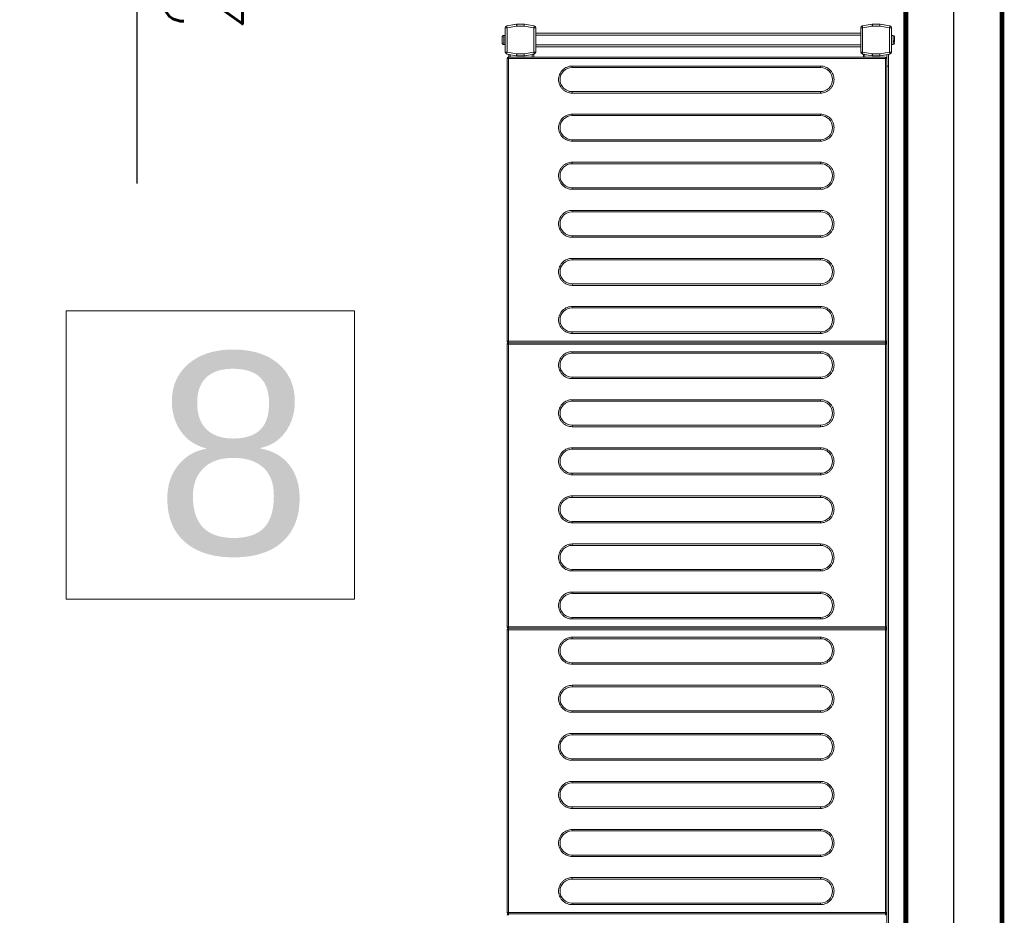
# Model space of a CAD drawing. Header units: centimetres. Extents: x 4120 to 19220, y -7417 to 180.
# Tile 101 of 223: x 11666 to 11769, y -4572 to -4479. Entities that reach past the tile are written whole.
import ezdxf

# ---------------------------------------------------------------- set-up
doc = ezdxf.new("R2010")
doc.units = ezdxf.units.CM
doc.layers.add('A_opisy', color=7, linetype='Continuous')
doc.layers.add('A_Wyposażenie', color=8, linetype='Continuous')
doc.styles.add('Arial', font='arial.ttf', dxfattribs={"height": 25})
doc.styles.add('Incold_std', font='romans.shx', dxfattribs={"width": 0.8})
doc.linetypes.add('BATTING', pattern='A,0.0001,-0.1,[134,ltypeshp.shx,S=0.1,R=0,X=-0.1,Y=0],-0.2,[134,ltypeshp.shx,S=0.1,R=180,X=0.1,Y=0],-0.1', length=0.4001)

# ---------------------------------------------------------------- blocks, each defined once
blk = doc.blocks.new('wyposażenie blok')
at = {"layer": 'A_Wyposażenie', "color": 8}
blk.add_line((360.7, -497.58), (360.7, -545.58), dxfattribs=at)
at = {"layer": 'A_Wyposażenie', "color": 8, "lineweight": 15}
for p, q in [((399.02, -529.39), (399.02, -531.91)), ((399.22, -529.39), (399.02, -529.39)), ((399.18, -529.19), (400.22, -529.01)), ((400.2, -529.01), (399.18, -529.19)), ((400.23, -529.21), (399.22, -529.39)), ((399.22, -529.39), (399.22, -531.91)), ((400.22, -529.01), (401.02, -529.01)), ((401.02, -529.01), (400.23, -529.01)), ((400.23, -529.01), (400.23, -529.21)), ((401, -529.21), (400.23, -529.21)), ((402.02, -529.39), (401, -529.21)), ((401.02, -529.01), (402.05, -529.19)), ((402.05, -529.19), (401.02, -529.01)), ((402.22, -529.39), (402.02, -529.39)), ((402.02, -531.91), (402.02, -529.39)), ((402.22, -531.91), (402.22, -529.39)), ((436.21, -529.39), (436.01, -529.39)), ((436.01, -529.39), (436.01, -531.91)), ((437.19, -529.01), (436.17, -529.19)), ((437.22, -529.21), (436.21, -529.39)), ((436.21, -529.39), (436.21, -531.91)), ((437.22, -529.01), (437.21, -529.01)), ((438.02, -529.01), (437.22, -529.01)), ((437.22, -529.01), (437.22, -529.21)), ((438.01, -529.01), (437.22, -529.01)), ((437.99, -529.21), (437.22, -529.21)), ((439.01, -529.39), (437.99, -529.21)), ((439.04, -529.19), (438.01, -529.01)), ((439.05, -529.19), (438.02, -529.01)), ((439.21, -529.39), (439.01, -529.39)), ((439.01, -531.91), (439.01, -529.39)), ((439.21, -531.91), (439.21, -529.39)), ((439.22, -531.91), (439.22, -529.39)), ((398.84, -530.18), (398.84, -530.18)), ((398.87, -530.17), (398.87, -531.12)), ((399.02, -530.17), (398.87, -530.17)), ((436.01, -529.95), (402.22, -529.95)), ((436.01, -530.15), (402.22, -530.15)), ((439.37, -530.17), (439.22, -530.17)), ((439.37, -531.12), (439.37, -530.17)), ((398.84, -531.12), (398.84, -531.12)), ((398.87, -531.12), (399.02, -531.12)), ((436.01, -531.15), (402.22, -531.15)), ((436.01, -531.35), (402.22, -531.35)), ((439.22, -531.12), (439.37, -531.12)), ((439.4, -530.88), (439.4, -530.77)), ((439.52, -530.73), (439.52, -530.83)), ((399.02, -531.91), (399.22, -531.91)), ((399.18, -532.11), (400.2, -532.29)), ((399.22, -531.91), (400.23, -532.09)), ((399.38, -532.59), (399.23, -532.59)), ((399.23, -532.59), (399.23, -561.99)), ((399.23, -532.59), (399.23, -532.59)), ((438.58, -532.44), (399.38, -532.44)), ((399.38, -532.44), (399.38, -532.59)), ((438.58, -532.59), (399.38, -532.59)), ((399.38, -532.59), (399.38, -561.99)), ((399.39, -532.44), (399.39, -532.14)), ((399.54, -532.44), (399.54, -532.17)), ((400.22, -532.29), (400.2, -532.29)), ((400.23, -532.29), (400.22, -532.29)), ((400.23, -532.09), (400.23, -532.29)), ((400.23, -532.09), (401, -532.09)), ((400.23, -532.29), (401.02, -532.29)), ((401, -532.09), (402.02, -531.91)), ((401.02, -532.29), (402.05, -532.11)), ((401.09, -532.29), (401.02, -532.29)), ((401.84, -532.16), (401.09, -532.29)), ((401.84, -532.44), (401.84, -532.16)), ((401.99, -532.44), (401.99, -532.13)), ((402.02, -531.91), (402.22, -531.91)), ((436.01, -531.91), (436.21, -531.91)), ((436.17, -532.11), (437.19, -532.29)), ((436.21, -531.91), (437.22, -532.09)), ((436.29, -532.44), (436.29, -532.13)), ((436.44, -532.44), (436.44, -532.16)), ((437.19, -532.29), (436.44, -532.16)), ((437.22, -532.29), (437.19, -532.29)), ((437.21, -532.29), (437.22, -532.29)), ((437.22, -532.09), (437.22, -532.29)), ((437.22, -532.09), (437.99, -532.09)), ((437.22, -532.29), (437.22, -532.29)), ((437.22, -532.29), (438.01, -532.29)), ((437.99, -532.09), (439.01, -531.91)), ((438.01, -532.29), (439.04, -532.11)), ((438.01, -532.29), (438.02, -532.29)), ((438.02, -532.29), (439.05, -532.11)), ((438.58, -532.59), (438.58, -532.44)), ((438.58, -532.59), (438.69, -532.59)), ((438.58, -561.99), (438.58, -532.59)), ((438.69, -532.59), (438.73, -532.59)), ((438.73, -561.99), (438.73, -532.59)), ((438.74, -533.39), (438.74, -532.16)), ((438.89, -533.39), (438.89, -532.14)), ((439.01, -531.91), (439.21, -531.91)), ((405.98, -533.52), (405.98, -533.37)), ((405.98, -533.37), (431.83, -533.37)), ((405.98, -533.52), (431.83, -533.52)), ((431.83, -533.37), (431.83, -533.52)), ((438.73, -533.39), (438.74, -533.39)), ((438.74, -533.39), (438.89, -533.39)), ((438.74, -533.39), (438.74, -660.29)), ((438.89, -533.39), (438.89, -660.29)), ((431.83, -536.02), (405.98, -536.02)), ((405.98, -536.17), (405.98, -536.02)), ((431.83, -536.17), (405.98, -536.17)), ((431.83, -536.17), (431.83, -536.02)), ((405.98, -538.52), (405.98, -538.37)), ((405.98, -538.37), (431.83, -538.37)), ((405.98, -538.52), (431.83, -538.52)), ((431.83, -538.37), (431.83, -538.52)), ((431.83, -541.02), (405.98, -541.02)), ((405.98, -541.17), (405.98, -541.02)), ((431.83, -541.17), (405.98, -541.17)), ((431.83, -541.17), (431.83, -541.02)), ((405.98, -543.52), (405.98, -543.37)), ((405.98, -543.37), (431.83, -543.37)), ((405.98, -543.52), (431.83, -543.52)), ((431.83, -543.37), (431.83, -543.52)), ((431.83, -546.02), (405.98, -546.02)), ((405.98, -546.17), (405.98, -546.02)), ((431.83, -546.17), (405.98, -546.17)), ((431.83, -546.17), (431.83, -546.02)), ((405.98, -548.52), (405.98, -548.37)), ((405.98, -548.37), (431.83, -548.37)), ((405.98, -548.52), (431.83, -548.52)), ((431.83, -548.37), (431.83, -548.52)), ((431.83, -551.02), (405.98, -551.02)), ((405.98, -551.17), (405.98, -551.02)), ((431.83, -551.17), (431.83, -551.02)), ((431.83, -551.17), (405.98, -551.17)), ((405.98, -553.52), (405.98, -553.37)), ((405.98, -553.37), (431.83, -553.37)), ((405.98, -553.52), (431.83, -553.52)), ((431.83, -553.37), (431.83, -553.52)), ((431.83, -556.02), (405.98, -556.02)), ((405.98, -556.17), (405.98, -556.02)), ((431.83, -556.17), (431.83, -556.02)), ((431.83, -556.17), (405.98, -556.17)), ((405.98, -558.52), (405.98, -558.37)), ((405.98, -558.37), (431.83, -558.37)), ((405.98, -558.52), (431.83, -558.52)), ((431.83, -558.37), (431.83, -558.52)), ((431.83, -561.02), (405.98, -561.02)), ((405.98, -561.17), (405.98, -561.02)), ((431.83, -561.17), (405.98, -561.17)), ((431.83, -561.17), (431.83, -561.02)), ((399.23, -561.99), (399.38, -561.99)), ((399.23, -561.99), (399.23, -561.99)), ((399.38, -562.29), (399.23, -562.29)), ((399.23, -562.29), (399.23, -591.69)), ((399.23, -562.29), (399.23, -562.29)), ((399.38, -561.99), (399.38, -562.14)), ((399.38, -561.99), (438.58, -561.99)), ((438.58, -562.14), (399.38, -562.14)), ((399.38, -562.14), (399.38, -562.29)), ((438.58, -562.29), (399.38, -562.29)), ((399.38, -562.29), (399.38, -591.69)), ((438.58, -562.14), (438.58, -561.99)), ((438.69, -561.99), (438.58, -561.99)), ((438.58, -562.29), (438.58, -562.14)), ((438.58, -562.29), (438.69, -562.29)), ((438.58, -591.69), (438.58, -562.29)), ((438.73, -561.99), (438.69, -561.99)), ((438.69, -562.29), (438.73, -562.29)), ((438.73, -591.69), (438.73, -562.29)), ((405.98, -563.22), (405.98, -563.07)), ((405.98, -563.07), (431.83, -563.07)), ((405.98, -563.22), (431.83, -563.22)), ((431.83, -563.07), (431.83, -563.22)), ((431.83, -565.72), (405.98, -565.72)), ((405.98, -565.87), (405.98, -565.72)), ((431.83, -565.87), (405.98, -565.87)), ((431.83, -565.87), (431.83, -565.72)), ((405.98, -568.07), (431.83, -568.07)), ((405.98, -568.22), (405.98, -568.07)), ((405.98, -568.22), (431.83, -568.22)), ((431.83, -568.07), (431.83, -568.22)), ((431.83, -570.72), (405.98, -570.72)), ((405.98, -570.87), (405.98, -570.72)), ((431.83, -570.87), (405.98, -570.87)), ((431.83, -570.87), (431.83, -570.72)), ((405.98, -573.07), (431.83, -573.07)), ((405.98, -573.22), (405.98, -573.07)), ((405.98, -573.22), (431.83, -573.22)), ((431.83, -573.07), (431.83, -573.22)), ((431.83, -575.72), (405.98, -575.72)), ((405.98, -575.87), (405.98, -575.72)), ((431.83, -575.87), (405.98, -575.87)), ((431.83, -575.87), (431.83, -575.72)), ((405.98, -578.07), (431.83, -578.07)), ((405.98, -578.22), (405.98, -578.07)), ((405.98, -578.22), (431.83, -578.22)), ((431.83, -578.07), (431.83, -578.22)), ((431.83, -580.72), (405.98, -580.72)), ((405.98, -580.87), (405.98, -580.72)), ((431.83, -580.87), (431.83, -580.72)), ((431.83, -580.87), (405.98, -580.87)), ((405.98, -583.22), (405.98, -583.07)), ((405.98, -583.07), (431.83, -583.07)), ((405.98, -583.22), (431.83, -583.22)), ((431.83, -583.07), (431.83, -583.22)), ((431.83, -585.72), (405.98, -585.72)), ((405.98, -585.87), (405.98, -585.72)), ((431.83, -585.87), (405.98, -585.87)), ((431.83, -585.87), (431.83, -585.72)), ((405.98, -588.22), (405.98, -588.07)), ((405.98, -588.07), (431.83, -588.07)), ((405.98, -588.22), (431.83, -588.22)), ((431.83, -588.07), (431.83, -588.22)), ((431.83, -590.72), (405.98, -590.72)), ((405.98, -590.87), (405.98, -590.72)), ((431.83, -590.87), (405.98, -590.87)), ((431.83, -590.87), (431.83, -590.72)), ((399.23, -591.69), (399.38, -591.69)), ((399.23, -591.69), (399.23, -591.69)), ((399.38, -591.99), (399.23, -591.99)), ((399.23, -591.99), (399.23, -621.39)), ((399.23, -591.99), (399.23, -591.99)), ((399.38, -591.69), (399.38, -591.84)), ((399.38, -591.69), (438.58, -591.69)), ((399.38, -591.84), (399.38, -591.99)), ((399.38, -591.84), (438.58, -591.84)), ((438.58, -591.99), (399.38, -591.99)), ((399.38, -591.99), (399.38, -621.39)), ((438.69, -591.69), (438.58, -591.69)), ((438.58, -591.84), (438.58, -591.69)), ((438.58, -591.99), (438.58, -591.84)), ((438.58, -591.99), (438.69, -591.99)), ((438.58, -621.39), (438.58, -591.99)), ((438.73, -591.69), (438.69, -591.69)), ((438.69, -591.99), (438.73, -591.99)), ((438.73, -621.39), (438.73, -591.99)), ((405.98, -592.92), (405.98, -592.77)), ((405.98, -592.77), (431.83, -592.77)), ((405.98, -592.92), (431.83, -592.92)), ((431.83, -592.77), (431.83, -592.92)), ((431.83, -595.42), (405.98, -595.42)), ((405.98, -595.57), (405.98, -595.42)), ((431.83, -595.57), (405.98, -595.57)), ((431.83, -595.57), (431.83, -595.42)), ((405.98, -597.77), (431.83, -597.77)), ((405.98, -597.92), (405.98, -597.77)), ((405.98, -597.92), (431.83, -597.92)), ((431.83, -597.77), (431.83, -597.92)), ((431.83, -600.42), (405.98, -600.42)), ((405.98, -600.57), (405.98, -600.42)), ((431.83, -600.57), (405.98, -600.57)), ((431.83, -600.57), (431.83, -600.42)), ((405.98, -602.92), (405.98, -602.77)), ((405.98, -602.77), (431.83, -602.77)), ((405.98, -602.92), (431.83, -602.92)), ((431.83, -602.77), (431.83, -602.92)), ((431.83, -605.42), (405.98, -605.42)), ((405.98, -605.57), (405.98, -605.42)), ((431.83, -605.57), (405.98, -605.57)), ((431.83, -605.57), (431.83, -605.42)), ((405.98, -607.92), (405.98, -607.77)), ((405.98, -607.77), (431.83, -607.77)), ((405.98, -607.92), (431.83, -607.92)), ((431.83, -607.77), (431.83, -607.92)), ((431.83, -610.42), (405.98, -610.42)), ((405.98, -610.57), (405.98, -610.42)), ((431.83, -610.57), (431.83, -610.42)), ((431.83, -610.57), (405.98, -610.57)), ((405.98, -612.92), (405.98, -612.77)), ((405.98, -612.77), (431.83, -612.77)), ((405.98, -612.92), (431.83, -612.92)), ((431.83, -612.77), (431.83, -612.92)), ((431.83, -615.42), (405.98, -615.42)), ((405.98, -615.57), (405.98, -615.42)), ((431.83, -615.57), (405.98, -615.57)), ((431.83, -615.57), (431.83, -615.42)), ((405.98, -617.92), (405.98, -617.77)), ((405.98, -617.77), (431.83, -617.77)), ((405.98, -617.92), (431.83, -617.92)), ((431.83, -617.77), (431.83, -617.92)), ((431.83, -620.42), (405.98, -620.42)), ((405.98, -620.57), (405.98, -620.42)), ((431.83, -620.57), (405.98, -620.57)), ((431.83, -620.57), (431.83, -620.42)), ((399.23, -621.39), (399.38, -621.39)), ((399.23, -621.39), (399.23, -621.39)), ((399.38, -621.39), (399.38, -621.54)), ((399.38, -621.39), (438.58, -621.39)), ((438.58, -621.54), (399.38, -621.54)), ((399.38, -621.54), (399.38, -621.69)), ((438.69, -621.39), (438.58, -621.39)), ((438.58, -621.54), (438.58, -621.39)), ((438.58, -621.69), (438.58, -621.54)), ((438.73, -621.39), (438.69, -621.39))]:
    blk.add_line(p, q, dxfattribs=at)
at = {"layer": 'A_Wyposażenie', "color": 8, "const_width": 0.5}
blk.add_lwpolyline([(395.7, -526.58), (395.7, -516.58), (450.7, -516.58), (450.7, -716.58), (270.7, -716.58), (270.7, -516.58), (325.7, -516.58), (325.7, -526.58), (280.7, -526.58), (280.7, -706.58), (440.7, -706.58), (440.7, -526.58)], close=True, dxfattribs=at)
at = {"layer": 'A_Wyposażenie', "color": 8, "linetype": 'BATTING', "ltscale": 12}
blk.add_lwpolyline([(325.7, -521.58), (275.7, -521.58), (275.7, -711.58), (445.7, -711.58), (445.7, -521.58), (395.7, -521.58)], dxfattribs=at)
at = {"layer": 'A_Wyposażenie', "color": 8, "lineweight": 15, "flags": 128}
for points in [[(399.18, -529.19), (399.18, -529.19), (399.18, -529.2), (399.19, -529.22), (399.19, -529.25), (399.2, -529.28), (399.2, -529.31), (399.21, -529.35), (399.22, -529.39)], [(400.23, -529.21), (400.23, -529.17), (400.22, -529.13), (400.21, -529.1), (400.21, -529.07), (400.2, -529.04), (400.2, -529.03), (400.2, -529.01), (400.2, -529.01)], [(401.02, -529.01), (401.02, -529.01), (401.02, -529.02), (401.01, -529.03), (401.01, -529.05), (401.01, -529.08), (401.01, -529.11), (401, -529.14), (401, -529.17), (401, -529.21)], [(402.02, -529.39), (402.02, -529.35), (402.03, -529.31), (402.04, -529.28), (402.04, -529.25), (402.04, -529.22), (402.05, -529.2), (402.05, -529.19), (402.05, -529.19)], [(436.17, -529.19), (436.17, -529.19), (436.18, -529.2), (436.18, -529.22), (436.18, -529.25), (436.19, -529.28), (436.19, -529.31), (436.2, -529.35), (436.21, -529.39)], [(437.22, -529.21), (437.22, -529.17), (437.21, -529.13), (437.21, -529.1), (437.2, -529.07), (437.2, -529.04), (437.19, -529.03), (437.19, -529.01), (437.19, -529.01)], [(438.01, -529.01), (438.01, -529.01), (438.01, -529.02), (438, -529.03), (438, -529.05), (438, -529.08), (438, -529.11), (438, -529.14), (437.99, -529.17), (437.99, -529.21)], [(439.01, -529.39), (439.01, -529.35), (439.02, -529.31), (439.03, -529.28), (439.03, -529.25), (439.04, -529.22), (439.04, -529.2), (439.04, -529.19), (439.04, -529.19)], [(399.22, -531.91), (399.21, -531.95), (399.2, -531.99), (399.2, -532.02), (399.19, -532.05), (399.19, -532.07), (399.18, -532.09), (399.18, -532.1), (399.18, -532.11)], [(400.2, -532.29), (400.2, -532.28), (400.2, -532.27), (400.2, -532.25), (400.21, -532.23), (400.21, -532.2), (400.22, -532.17), (400.23, -532.13), (400.23, -532.09)], [(401, -532.09), (401, -532.13), (401.01, -532.17), (401.01, -532.2), (401.01, -532.23), (401.01, -532.26), (401.01, -532.28), (401.02, -532.29), (401.02, -532.29)], [(401.99, -532.13), (401.99, -532.13), (401.98, -532.13), (401.97, -532.14), (401.95, -532.14), (401.92, -532.14), (401.9, -532.15), (401.87, -532.15), (401.84, -532.16)], [(402.05, -532.11), (402.05, -532.1), (402.05, -532.09), (402.04, -532.07), (402.04, -532.05), (402.04, -532.02), (402.03, -531.99), (402.02, -531.95), (402.02, -531.91)], [(436.21, -531.91), (436.2, -531.95), (436.19, -531.99), (436.19, -532.02), (436.18, -532.05), (436.18, -532.07), (436.18, -532.09), (436.17, -532.1), (436.17, -532.11)], [(436.44, -532.16), (436.41, -532.15), (436.38, -532.15), (436.36, -532.14), (436.33, -532.14), (436.32, -532.14), (436.3, -532.13), (436.29, -532.13), (436.29, -532.13)], [(437.19, -532.29), (437.19, -532.28), (437.19, -532.27), (437.2, -532.25), (437.2, -532.23), (437.21, -532.2), (437.21, -532.17), (437.22, -532.13), (437.22, -532.09)], [(437.99, -532.09), (437.99, -532.13), (438, -532.17), (438, -532.2), (438, -532.23), (438, -532.26), (438.01, -532.28), (438.01, -532.29), (438.01, -532.29)], [(439.04, -532.11), (439.04, -532.1), (439.04, -532.09), (439.04, -532.07), (439.03, -532.05), (439.03, -532.02), (439.02, -531.99), (439.01, -531.95), (439.01, -531.91)]]:
    blk.add_lwpolyline(points, dxfattribs=at)
at = {"layer": 'A_Wyposażenie', "color": 8, "lineweight": 15}
for centre, radius, start, end in [((399.22, -529.39), 0.2, 100, 180), ((399.22, -529.39), 0.2, 100, 180), ((400.23, -529.21), 0.2, 90, 100), ((402.02, -529.39), 0.2, 0, 80), ((436.21, -529.39), 0.2, 100, 180), ((437.22, -529.21), 0.2, 90, 100), ((439.01, -529.39), 0.2, 0, 80), ((439.02, -529.39), 0.2, 0, 80), ((398.87, -530.32), 0.15, 90, 101.537), ((439.37, -530.32), 0.15, 0, 90), ((398.87, -530.97), 0.15, 258.463, 270), ((439.37, -530.97), 0.15, 270, 0), ((399.22, -531.91), 0.2, 180, 260), ((400.23, -532.09), 0.2, 260, 270), ((402.02, -531.91), 0.2, 280, 0), ((436.21, -531.91), 0.2, 180, 260), ((437.22, -532.09), 0.2, 260, 270), ((438.58, -532.59), 0.15, 0, 90), ((439.01, -531.91), 0.2, 280, 0), ((439.02, -531.91), 0.2, 280, 0), ((405.98, -534.77), 1.25, 90, 270), ((431.83, -534.77), 1.25, 270, 90), ((405.98, -539.77), 1.25, 90, 270), ((431.83, -539.77), 1.25, 270, 90), ((405.98, -544.77), 1.25, 90, 270), ((431.83, -544.77), 1.25, 270, 90), ((405.98, -549.77), 1.25, 90, 270), ((431.83, -549.77), 1.25, 270, 90), ((405.98, -554.77), 1.25, 90, 270), ((431.83, -554.77), 1.25, 270, 90), ((405.98, -559.77), 1.25, 90, 270), ((431.83, -559.77), 1.25, 270, 90), ((438.58, -561.99), 0.15, 270, 0), ((438.58, -562.29), 0.15, 0, 90), ((405.98, -564.47), 1.25, 90, 270), ((431.83, -564.47), 1.25, 270, 90), ((405.98, -569.47), 1.25, 90, 270), ((431.83, -569.47), 1.25, 270, 90), ((405.98, -574.47), 1.25, 90, 270), ((431.83, -574.47), 1.25, 270, 90), ((405.98, -579.47), 1.25, 90, 270), ((431.83, -579.47), 1.25, 270, 90), ((405.98, -584.47), 1.25, 90, 270), ((431.83, -584.47), 1.25, 270, 90), ((405.98, -589.47), 1.25, 90, 270), ((431.83, -589.47), 1.25, 270, 90), ((438.58, -591.69), 0.15, 270, 0), ((438.58, -591.99), 0.15, 0, 90), ((405.98, -594.17), 1.25, 90, 270), ((431.83, -594.17), 1.25, 270, 90), ((405.98, -599.17), 1.25, 90, 270), ((431.83, -599.17), 1.25, 270, 90), ((405.98, -604.17), 1.25, 90, 270), ((431.83, -604.17), 1.25, 270, 90), ((405.98, -609.17), 1.25, 90, 270), ((431.83, -609.17), 1.25, 270, 90), ((405.98, -614.17), 1.25, 90, 270), ((431.83, -614.17), 1.25, 270, 90), ((405.98, -619.17), 1.25, 90, 270), ((431.83, -619.17), 1.25, 270, 90), ((438.58, -621.39), 0.15, 270, 0), ((438.58, -621.69), 0.15, 0, 90)]:
    blk.add_arc(centre, radius, start, end, dxfattribs=at)
for points, knots in [([(398.84, -530.18), (398.82, -530.19), (398.79, -530.2), (398.75, -530.23), (398.72, -530.28), (398.72, -530.31), (398.72, -530.33)], [0, 0, 0, 0, 0.243658, 0.487269, 0.73199, 1, 1, 1, 1]), ([(398.72, -530.33), (398.72, -530.34), (398.72, -530.36), (398.72, -530.44), (398.72, -530.54), (398.72, -530.65), (398.72, -530.76), (398.72, -530.86), (398.72, -530.94), (398.72, -530.96), (398.72, -530.97)], [0, 0, 0, 0, 0.1211745, 0.2500031, 0.378819, 0.5000066, 0.621181, 0.7499969, 0.8788255, 1, 1, 1, 1]), ([(439.52, -530.72), (439.52, -530.68), (439.52, -530.6), (439.52, -530.49), (439.52, -530.4), (439.52, -530.34), (439.52, -530.32), (439.52, -530.33), (439.52, -530.33)], [0, 0, 0, 0, 0.188938, 0.389806, 0.590685, 0.77963, 0.968581, 1, 1, 1, 1]), ([(398.72, -530.97), (398.72, -530.99), (398.72, -531.02), (398.75, -531.07), (398.79, -531.1), (398.82, -531.11), (398.84, -531.12)], [0, 0, 0, 0, 0.250223, 0.50055, 0.748156, 1, 1, 1, 1]), ([(439.4, -530.77), (439.41, -530.77), (439.44, -530.77), (439.48, -530.75), (439.51, -530.74), (439.51, -530.72), (439.52, -530.72)], [0, 0, 0, 0, 0.243636, 0.487267, 0.731983, 1, 1, 1, 1]), ([(439.52, -530.83), (439.51, -530.83), (439.51, -530.85), (439.48, -530.86), (439.45, -530.88), (439.41, -530.88), (439.4, -530.88)], [0, 0, 0, 0, 0.25022, 0.500539, 0.748158, 1, 1, 1, 1]), ([(439.52, -530.93), (439.52, -530.92), (439.52, -530.9), (439.52, -530.86), (439.52, -530.83)], [0, 0, 0, 0, 0.311906, 1, 1, 1, 1]), ([(399.38, -532.44), (399.36, -532.44), (399.33, -532.45), (399.29, -532.47), (399.26, -532.5), (399.25, -532.53), (399.24, -532.56), (399.23, -532.58), (399.23, -532.59)], [0, 0, 0, 0, 0.238265, 0.485413, 0.612019, 0.739954, 0.86922, 1, 1, 1, 1]), ([(405.98, -536.17), (405.9, -536.17), (405.72, -536.16), (405.46, -536.08), (405.21, -535.95), (404.98, -535.77), (404.8, -535.54), (404.67, -535.29), (404.6, -535.03), (404.57, -534.77), (404.6, -534.51), (404.67, -534.25), (404.8, -534), (404.98, -533.77), (405.21, -533.59), (405.46, -533.46), (405.72, -533.38), (405.9, -533.37), (405.98, -533.37)], [0, 0, 0, 0, 0.058258, 0.120006, 0.18432, 0.250001, 0.31568, 0.379993, 0.441743, 0.500001, 0.558257, 0.620006, 0.68432, 0.750001, 0.81568, 0.879994, 0.941742, 1, 1, 1, 1]), ([(431.83, -533.37), (431.92, -533.37), (432.09, -533.38), (432.35, -533.46), (432.6, -533.59), (432.83, -533.77), (433.01, -534), (433.14, -534.25), (433.21, -534.51), (433.24, -534.77), (433.21, -535.03), (433.14, -535.29), (433.01, -535.54), (432.83, -535.77), (432.6, -535.95), (432.35, -536.08), (432.09, -536.16), (431.92, -536.17), (431.83, -536.17)], [0, 0, 0, 0, 0.058258, 0.120006, 0.18432, 0.249999, 0.31568, 0.379994, 0.441743, 0.499999, 0.558257, 0.620007, 0.684321, 0.749999, 0.81568, 0.879994, 0.941742, 1, 1, 1, 1]), ([(405.98, -541.17), (405.9, -541.17), (405.72, -541.16), (405.46, -541.08), (405.21, -540.95), (404.98, -540.77), (404.8, -540.54), (404.67, -540.29), (404.6, -540.03), (404.57, -539.77), (404.6, -539.51), (404.67, -539.25), (404.8, -539), (404.98, -538.77), (405.21, -538.59), (405.46, -538.46), (405.72, -538.38), (405.9, -538.37), (405.98, -538.37)], [0, 0, 0, 0, 0.058258, 0.120006, 0.18432, 0.25, 0.315681, 0.379995, 0.441741, 0.5, 0.558258, 0.620005, 0.684321, 0.75, 0.815679, 0.879994, 0.941742, 1, 1, 1, 1]), ([(431.83, -538.37), (431.92, -538.37), (432.09, -538.38), (432.35, -538.46), (432.6, -538.59), (432.83, -538.77), (433.01, -539), (433.14, -539.25), (433.21, -539.51), (433.24, -539.77), (433.21, -540.03), (433.14, -540.29), (433.01, -540.54), (432.83, -540.77), (432.6, -540.95), (432.35, -541.08), (432.09, -541.16), (431.92, -541.17), (431.83, -541.17)], [0, 0, 0, 0, 0.058258, 0.120006, 0.184321, 0.25, 0.315679, 0.379995, 0.441742, 0.5, 0.558259, 0.620005, 0.684319, 0.75, 0.815679, 0.879995, 0.941742, 1, 1, 1, 1]), ([(405.98, -546.17), (405.9, -546.17), (405.72, -546.16), (405.46, -546.08), (405.21, -545.95), (404.98, -545.77), (404.8, -545.54), (404.67, -545.29), (404.6, -545.03), (404.57, -544.77), (404.6, -544.51), (404.67, -544.25), (404.8, -544), (404.98, -543.77), (405.21, -543.59), (405.46, -543.46), (405.72, -543.38), (405.9, -543.37), (405.98, -543.37)], [0, 0, 0, 0, 0.058258, 0.120006, 0.184321, 0.25, 0.315679, 0.379995, 0.441742, 0.5, 0.558259, 0.620005, 0.684319, 0.75, 0.81568, 0.879994, 0.941742, 1, 1, 1, 1]), ([(431.83, -543.37), (431.92, -543.37), (432.09, -543.38), (432.35, -543.46), (432.6, -543.59), (432.83, -543.77), (433.01, -544), (433.14, -544.25), (433.21, -544.51), (433.24, -544.77), (433.21, -545.03), (433.14, -545.29), (433.01, -545.54), (432.83, -545.77), (432.6, -545.95), (432.35, -546.08), (432.09, -546.16), (431.92, -546.17), (431.83, -546.17)], [0, 0, 0, 0, 0.058258, 0.120005, 0.184321, 0.25, 0.315681, 0.379995, 0.441741, 0.5, 0.558258, 0.620005, 0.684321, 0.75, 0.815679, 0.879994, 0.941742, 1, 1, 1, 1]), ([(405.98, -551.17), (405.9, -551.17), (405.72, -551.16), (405.46, -551.08), (405.21, -550.95), (404.98, -550.77), (404.8, -550.54), (404.67, -550.29), (404.6, -550.03), (404.57, -549.77), (404.6, -549.51), (404.67, -549.25), (404.8, -549), (404.98, -548.77), (405.21, -548.59), (405.46, -548.46), (405.72, -548.38), (405.9, -548.37), (405.98, -548.37)], [0, 0, 0, 0, 0.058258, 0.120006, 0.18432, 0.249999, 0.31568, 0.379994, 0.441743, 0.499999, 0.558258, 0.620007, 0.68432, 0.749999, 0.815681, 0.879994, 0.941742, 1, 1, 1, 1]), ([(431.83, -548.37), (431.92, -548.37), (432.09, -548.38), (432.35, -548.46), (432.6, -548.59), (432.83, -548.77), (433.01, -549), (433.14, -549.25), (433.21, -549.51), (433.24, -549.77), (433.21, -550.03), (433.14, -550.29), (433.01, -550.54), (432.83, -550.77), (432.6, -550.95), (432.35, -551.08), (432.09, -551.16), (431.92, -551.17), (431.83, -551.17)], [0, 0, 0, 0, 0.058258, 0.1200056, 0.1843196, 0.2500006, 0.3156793, 0.3799932, 0.4417424, 0.5000009, 0.5582567, 0.6200059, 0.6843198, 0.7500006, 0.8156799, 0.8799939, 0.9417422, 1, 1, 1, 1]), ([(405.98, -556.17), (405.9, -556.17), (405.72, -556.16), (405.46, -556.08), (405.21, -555.95), (404.98, -555.77), (404.8, -555.54), (404.67, -555.29), (404.6, -555.03), (404.57, -554.77), (404.6, -554.51), (404.67, -554.25), (404.8, -554), (404.98, -553.77), (405.21, -553.59), (405.46, -553.46), (405.72, -553.38), (405.9, -553.37), (405.98, -553.37)], [0, 0, 0, 0, 0.058258, 0.120006, 0.184321, 0.25, 0.31568, 0.379994, 0.441742, 0.5, 0.558259, 0.620005, 0.68432, 0.75, 0.815679, 0.879994, 0.941742, 1, 1, 1, 1]), ([(431.83, -553.37), (431.92, -553.37), (432.09, -553.38), (432.35, -553.46), (432.6, -553.59), (432.83, -553.77), (433.01, -554), (433.14, -554.25), (433.21, -554.51), (433.24, -554.77), (433.21, -555.03), (433.14, -555.29), (433.01, -555.54), (432.83, -555.77), (432.6, -555.95), (432.35, -556.08), (432.09, -556.16), (431.92, -556.17), (431.83, -556.17)], [0, 0, 0, 0, 0.058258, 0.120005, 0.184321, 0.25, 0.31568, 0.379995, 0.441741, 0.5, 0.558258, 0.620006, 0.68432, 0.75, 0.815679, 0.879995, 0.941742, 1, 1, 1, 1]), ([(405.98, -561.17), (405.9, -561.17), (405.72, -561.16), (405.46, -561.08), (405.21, -560.95), (404.98, -560.77), (404.8, -560.54), (404.67, -560.29), (404.6, -560.03), (404.57, -559.77), (404.6, -559.51), (404.67, -559.25), (404.8, -559), (404.98, -558.77), (405.21, -558.59), (405.46, -558.46), (405.72, -558.38), (405.9, -558.37), (405.98, -558.37)], [0, 0, 0, 0, 0.058258, 0.120006, 0.18432, 0.25, 0.31568, 0.379995, 0.441741, 0.5, 0.558258, 0.620006, 0.68432, 0.75, 0.81568, 0.879994, 0.941742, 1, 1, 1, 1]), ([(431.83, -558.37), (431.92, -558.37), (432.09, -558.38), (432.35, -558.46), (432.6, -558.59), (432.83, -558.77), (433.01, -559), (433.14, -559.25), (433.21, -559.51), (433.24, -559.77), (433.21, -560.03), (433.14, -560.29), (433.01, -560.54), (432.83, -560.77), (432.6, -560.95), (432.35, -561.08), (432.09, -561.16), (431.92, -561.17), (431.83, -561.17)], [0, 0, 0, 0, 0.058258, 0.120005, 0.18432, 0.25, 0.31568, 0.379994, 0.441742, 0.5, 0.558259, 0.620005, 0.68432, 0.75, 0.81568, 0.879994, 0.941742, 1, 1, 1, 1]), ([(399.23, -561.99), (399.23, -562), (399.24, -562.02), (399.25, -562.05), (399.26, -562.08), (399.29, -562.11), (399.33, -562.13), (399.36, -562.14), (399.38, -562.14)], [0, 0, 0, 0, 0.130782, 0.260025, 0.387961, 0.514568, 0.761732, 1, 1, 1, 1]), ([(399.38, -562.14), (399.36, -562.14), (399.33, -562.15), (399.29, -562.17), (399.26, -562.2), (399.25, -562.23), (399.24, -562.26), (399.23, -562.28), (399.23, -562.29)], [0, 0, 0, 0, 0.238259, 0.485419, 0.612024, 0.73998, 0.86922, 1, 1, 1, 1]), ([(405.98, -565.87), (405.9, -565.87), (405.72, -565.86), (405.46, -565.78), (405.21, -565.65), (404.98, -565.47), (404.8, -565.24), (404.67, -564.99), (404.6, -564.73), (404.57, -564.47), (404.6, -564.21), (404.67, -563.95), (404.8, -563.7), (404.98, -563.47), (405.21, -563.29), (405.46, -563.16), (405.72, -563.08), (405.9, -563.07), (405.98, -563.07)], [0, 0, 0, 0, 0.058258, 0.120006, 0.184321, 0.25, 0.31568, 0.379995, 0.441741, 0.5, 0.558259, 0.620005, 0.68432, 0.75, 0.815679, 0.879994, 0.941742, 1, 1, 1, 1]), ([(431.83, -563.07), (431.92, -563.07), (432.09, -563.08), (432.35, -563.16), (432.6, -563.29), (432.83, -563.47), (433.01, -563.7), (433.14, -563.95), (433.21, -564.21), (433.24, -564.47), (433.21, -564.73), (433.14, -564.99), (433.01, -565.24), (432.83, -565.47), (432.6, -565.65), (432.35, -565.78), (432.09, -565.86), (431.92, -565.87), (431.83, -565.87)], [0, 0, 0, 0, 0.058258, 0.120005, 0.184321, 0.25, 0.31568, 0.379995, 0.441742, 0.5, 0.558258, 0.620005, 0.68432, 0.75, 0.815679, 0.879995, 0.941742, 1, 1, 1, 1]), ([(405.98, -570.87), (405.9, -570.87), (405.72, -570.86), (405.46, -570.78), (405.21, -570.65), (404.98, -570.47), (404.8, -570.24), (404.67, -569.99), (404.6, -569.73), (404.57, -569.47), (404.6, -569.21), (404.67, -568.95), (404.8, -568.7), (404.98, -568.47), (405.21, -568.29), (405.46, -568.16), (405.72, -568.08), (405.9, -568.07), (405.98, -568.07)], [0, 0, 0, 0, 0.058258, 0.120006, 0.18432, 0.25, 0.31568, 0.379995, 0.441743, 0.5, 0.558258, 0.620006, 0.68432, 0.75, 0.81568, 0.879994, 0.941742, 1, 1, 1, 1]), ([(431.83, -568.07), (431.92, -568.07), (432.09, -568.08), (432.35, -568.16), (432.6, -568.29), (432.83, -568.47), (433.01, -568.7), (433.14, -568.95), (433.21, -569.21), (433.24, -569.47), (433.21, -569.73), (433.14, -569.99), (433.01, -570.24), (432.83, -570.47), (432.6, -570.65), (432.35, -570.78), (432.09, -570.86), (431.92, -570.87), (431.83, -570.87)], [0, 0, 0, 0, 0.058258, 0.120005, 0.18432, 0.25, 0.31568, 0.379994, 0.441742, 0.5, 0.558257, 0.620005, 0.68432, 0.75, 0.81568, 0.879994, 0.941742, 1, 1, 1, 1]), ([(405.98, -575.87), (405.9, -575.87), (405.72, -575.86), (405.46, -575.78), (405.21, -575.65), (404.98, -575.47), (404.8, -575.24), (404.67, -574.99), (404.6, -574.73), (404.57, -574.47), (404.6, -574.21), (404.67, -573.95), (404.8, -573.7), (404.98, -573.47), (405.21, -573.29), (405.46, -573.16), (405.72, -573.08), (405.9, -573.07), (405.98, -573.07)], [0, 0, 0, 0, 0.058258, 0.120006, 0.18432, 0.25, 0.31568, 0.379994, 0.441742, 0.499999, 0.558258, 0.620006, 0.684321, 0.75, 0.81568, 0.879994, 0.941742, 1, 1, 1, 1]), ([(431.83, -573.07), (431.92, -573.07), (432.09, -573.08), (432.35, -573.16), (432.6, -573.29), (432.83, -573.47), (433.01, -573.7), (433.14, -573.95), (433.21, -574.21), (433.24, -574.47), (433.21, -574.73), (433.14, -574.99), (433.01, -575.24), (432.83, -575.47), (432.6, -575.65), (432.35, -575.78), (432.09, -575.86), (431.92, -575.87), (431.83, -575.87)], [0, 0, 0, 0, 0.058258, 0.120005, 0.18432, 0.25, 0.315679, 0.379994, 0.441742, 0.500001, 0.558258, 0.620006, 0.684321, 0.75, 0.81568, 0.879994, 0.941742, 1, 1, 1, 1]), ([(405.98, -580.87), (405.9, -580.87), (405.72, -580.86), (405.46, -580.78), (405.21, -580.65), (404.98, -580.47), (404.8, -580.24), (404.67, -579.99), (404.6, -579.73), (404.57, -579.47), (404.6, -579.21), (404.67, -578.95), (404.8, -578.7), (404.98, -578.47), (405.21, -578.29), (405.46, -578.16), (405.72, -578.08), (405.9, -578.07), (405.98, -578.07)], [0, 0, 0, 0, 0.058258, 0.120006, 0.18432, 0.25, 0.315679, 0.379994, 0.441742, 0.500001, 0.558258, 0.620006, 0.68432, 0.75, 0.81568, 0.879994, 0.941742, 1, 1, 1, 1]), ([(431.83, -578.07), (431.92, -578.07), (432.09, -578.08), (432.35, -578.16), (432.6, -578.29), (432.83, -578.47), (433.01, -578.7), (433.14, -578.95), (433.21, -579.21), (433.24, -579.47), (433.21, -579.73), (433.14, -579.99), (433.01, -580.24), (432.83, -580.47), (432.6, -580.65), (432.35, -580.78), (432.09, -580.86), (431.92, -580.87), (431.83, -580.87)], [0, 0, 0, 0, 0.058258, 0.120006, 0.18432, 0.25, 0.315679, 0.379994, 0.441742, 0.499999, 0.558258, 0.620006, 0.684321, 0.75, 0.81568, 0.879995, 0.941742, 1, 1, 1, 1]), ([(405.98, -585.87), (405.9, -585.87), (405.72, -585.86), (405.46, -585.78), (405.21, -585.65), (404.98, -585.47), (404.8, -585.24), (404.67, -584.99), (404.6, -584.73), (404.57, -584.47), (404.6, -584.21), (404.67, -583.95), (404.8, -583.7), (404.98, -583.47), (405.21, -583.29), (405.46, -583.16), (405.72, -583.08), (405.9, -583.07), (405.98, -583.07)], [0, 0, 0, 0, 0.058258, 0.120006, 0.18432, 0.25, 0.31568, 0.379994, 0.441742, 0.5, 0.558257, 0.620005, 0.68432, 0.75, 0.81568, 0.879994, 0.941742, 1, 1, 1, 1]), ([(431.83, -583.07), (431.92, -583.07), (432.09, -583.08), (432.35, -583.16), (432.6, -583.29), (432.83, -583.47), (433.01, -583.7), (433.14, -583.95), (433.21, -584.21), (433.24, -584.47), (433.21, -584.73), (433.14, -584.99), (433.01, -585.24), (432.83, -585.47), (432.6, -585.65), (432.35, -585.78), (432.09, -585.86), (431.92, -585.87), (431.83, -585.87)], [0, 0, 0, 0, 0.058258, 0.120006, 0.18432, 0.25, 0.31568, 0.379995, 0.441743, 0.5, 0.558258, 0.620006, 0.68432, 0.75, 0.81568, 0.879995, 0.941742, 1, 1, 1, 1]), ([(405.98, -590.87), (405.9, -590.87), (405.72, -590.86), (405.46, -590.78), (405.21, -590.65), (404.98, -590.47), (404.8, -590.24), (404.67, -589.99), (404.6, -589.73), (404.57, -589.47), (404.6, -589.21), (404.67, -588.95), (404.8, -588.7), (404.98, -588.47), (405.21, -588.29), (405.46, -588.16), (405.72, -588.08), (405.9, -588.07), (405.98, -588.07)], [0, 0, 0, 0, 0.058258, 0.120006, 0.184321, 0.25, 0.31568, 0.379995, 0.441741, 0.5, 0.558259, 0.620005, 0.68432, 0.75, 0.815679, 0.879994, 0.941742, 1, 1, 1, 1]), ([(431.83, -588.07), (431.92, -588.07), (432.09, -588.08), (432.35, -588.16), (432.6, -588.29), (432.83, -588.47), (433.01, -588.7), (433.14, -588.95), (433.21, -589.21), (433.24, -589.47), (433.21, -589.73), (433.14, -589.99), (433.01, -590.24), (432.83, -590.47), (432.6, -590.65), (432.35, -590.78), (432.09, -590.86), (431.92, -590.87), (431.83, -590.87)], [0, 0, 0, 0, 0.058258, 0.120005, 0.184321, 0.25, 0.31568, 0.379995, 0.441742, 0.5, 0.558258, 0.620005, 0.68432, 0.75, 0.815679, 0.879995, 0.941742, 1, 1, 1, 1]), ([(399.23, -591.69), (399.23, -591.7), (399.24, -591.72), (399.25, -591.75), (399.26, -591.78), (399.29, -591.81), (399.33, -591.83), (399.36, -591.84), (399.38, -591.84)], [0, 0, 0, 0, 0.130781, 0.260022, 0.38798, 0.514586, 0.761734, 1, 1, 1, 1]), ([(399.38, -591.84), (399.36, -591.84), (399.33, -591.85), (399.29, -591.87), (399.26, -591.9), (399.25, -591.93), (399.24, -591.96), (399.23, -591.98), (399.23, -591.99)], [0, 0, 0, 0, 0.238266, 0.485414, 0.61202, 0.739978, 0.869219, 1, 1, 1, 1]), ([(405.98, -595.57), (405.9, -595.57), (405.72, -595.56), (405.46, -595.48), (405.21, -595.35), (404.98, -595.17), (404.8, -594.94), (404.67, -594.69), (404.6, -594.43), (404.57, -594.17), (404.6, -593.91), (404.67, -593.65), (404.8, -593.4), (404.98, -593.17), (405.21, -592.99), (405.46, -592.86), (405.72, -592.78), (405.9, -592.77), (405.98, -592.77)], [0, 0, 0, 0, 0.058258, 0.120006, 0.18432, 0.25, 0.31568, 0.379994, 0.441742, 0.5, 0.558259, 0.620005, 0.68432, 0.75, 0.81568, 0.879994, 0.941742, 1, 1, 1, 1]), ([(431.83, -592.77), (431.92, -592.77), (432.09, -592.78), (432.35, -592.86), (432.6, -592.99), (432.83, -593.17), (433.01, -593.4), (433.14, -593.65), (433.21, -593.91), (433.24, -594.17), (433.21, -594.43), (433.14, -594.69), (433.01, -594.94), (432.83, -595.17), (432.6, -595.35), (432.35, -595.48), (432.09, -595.56), (431.92, -595.57), (431.83, -595.57)], [0, 0, 0, 0, 0.058258, 0.120006, 0.18432, 0.25, 0.31568, 0.379995, 0.441741, 0.5, 0.558258, 0.620006, 0.68432, 0.75, 0.81568, 0.879995, 0.941742, 1, 1, 1, 1]), ([(405.98, -600.57), (405.9, -600.57), (405.72, -600.56), (405.46, -600.48), (405.21, -600.35), (404.98, -600.17), (404.8, -599.94), (404.67, -599.69), (404.6, -599.43), (404.57, -599.17), (404.6, -598.91), (404.67, -598.65), (404.8, -598.4), (404.98, -598.17), (405.21, -597.99), (405.46, -597.86), (405.72, -597.78), (405.9, -597.77), (405.98, -597.77)], [0, 0, 0, 0, 0.058258, 0.120006, 0.184321, 0.25, 0.31568, 0.379995, 0.441741, 0.5, 0.558258, 0.620006, 0.68432, 0.75, 0.815679, 0.879994, 0.941742, 1, 1, 1, 1]), ([(431.83, -597.77), (431.92, -597.77), (432.09, -597.78), (432.35, -597.86), (432.6, -597.99), (432.83, -598.17), (433.01, -598.4), (433.14, -598.65), (433.21, -598.91), (433.24, -599.17), (433.21, -599.43), (433.14, -599.69), (433.01, -599.94), (432.83, -600.17), (432.6, -600.35), (432.35, -600.48), (432.09, -600.56), (431.92, -600.57), (431.83, -600.57)], [0, 0, 0, 0, 0.058258, 0.120005, 0.184321, 0.25, 0.31568, 0.379994, 0.441742, 0.5, 0.558259, 0.620005, 0.68432, 0.75, 0.815679, 0.879995, 0.941742, 1, 1, 1, 1]), ([(405.98, -605.57), (405.9, -605.57), (405.72, -605.56), (405.46, -605.48), (405.21, -605.35), (404.98, -605.17), (404.8, -604.94), (404.67, -604.69), (404.6, -604.43), (404.57, -604.17), (404.6, -603.91), (404.67, -603.65), (404.8, -603.4), (404.98, -603.17), (405.21, -602.99), (405.46, -602.86), (405.72, -602.78), (405.9, -602.77), (405.98, -602.77)], [0, 0, 0, 0, 0.058258, 0.120006, 0.18432, 0.25, 0.31568, 0.379995, 0.441742, 0.5, 0.558258, 0.620005, 0.68432, 0.75, 0.81568, 0.879994, 0.941742, 1, 1, 1, 1]), ([(431.83, -602.77), (431.92, -602.77), (432.09, -602.78), (432.35, -602.86), (432.6, -602.99), (432.83, -603.17), (433.01, -603.4), (433.14, -603.65), (433.21, -603.91), (433.24, -604.17), (433.21, -604.43), (433.14, -604.69), (433.01, -604.94), (432.83, -605.17), (432.6, -605.35), (432.35, -605.48), (432.09, -605.56), (431.92, -605.57), (431.83, -605.57)], [0, 0, 0, 0, 0.058258, 0.120005, 0.18432, 0.25, 0.315679, 0.379995, 0.441742, 0.5, 0.558258, 0.620005, 0.68432, 0.75, 0.81568, 0.879994, 0.941742, 1, 1, 1, 1]), ([(405.98, -610.57), (405.9, -610.57), (405.72, -610.56), (405.46, -610.48), (405.21, -610.35), (404.98, -610.17), (404.8, -609.94), (404.67, -609.69), (404.6, -609.43), (404.57, -609.17), (404.6, -608.91), (404.67, -608.65), (404.8, -608.4), (404.98, -608.17), (405.21, -607.99), (405.46, -607.86), (405.72, -607.78), (405.9, -607.77), (405.98, -607.77)], [0, 0, 0, 0, 0.058258, 0.120006, 0.18432, 0.25, 0.31568, 0.379994, 0.441742, 0.5, 0.558258, 0.620006, 0.68432, 0.75, 0.81568, 0.879994, 0.941742, 1, 1, 1, 1]), ([(431.83, -607.77), (431.92, -607.77), (432.09, -607.78), (432.35, -607.86), (432.6, -607.99), (432.83, -608.17), (433.01, -608.4), (433.14, -608.65), (433.21, -608.91), (433.24, -609.17), (433.21, -609.43), (433.14, -609.69), (433.01, -609.94), (432.83, -610.17), (432.6, -610.35), (432.35, -610.48), (432.09, -610.56), (431.92, -610.57), (431.83, -610.57)], [0, 0, 0, 0, 0.058258, 0.120006, 0.18432, 0.25, 0.31568, 0.379994, 0.441742, 0.5, 0.558258, 0.620006, 0.68432, 0.75, 0.81568, 0.879994, 0.941742, 1, 1, 1, 1]), ([(405.98, -615.57), (405.9, -615.57), (405.72, -615.56), (405.46, -615.48), (405.21, -615.35), (404.98, -615.17), (404.8, -614.94), (404.67, -614.69), (404.6, -614.43), (404.57, -614.17), (404.6, -613.91), (404.67, -613.65), (404.8, -613.4), (404.98, -613.17), (405.21, -612.99), (405.46, -612.86), (405.72, -612.78), (405.9, -612.77), (405.98, -612.77)], [0, 0, 0, 0, 0.058258, 0.120006, 0.18432, 0.25, 0.31568, 0.379994, 0.441742, 0.5, 0.558258, 0.620005, 0.68432, 0.75, 0.81568, 0.879994, 0.941742, 1, 1, 1, 1]), ([(431.83, -612.77), (431.92, -612.77), (432.09, -612.78), (432.35, -612.86), (432.6, -612.99), (432.83, -613.17), (433.01, -613.4), (433.14, -613.65), (433.21, -613.91), (433.24, -614.17), (433.21, -614.43), (433.14, -614.69), (433.01, -614.94), (432.83, -615.17), (432.6, -615.35), (432.35, -615.48), (432.09, -615.56), (431.92, -615.57), (431.83, -615.57)], [0, 0, 0, 0, 0.058258, 0.120005, 0.18432, 0.25, 0.315679, 0.379995, 0.441742, 0.5, 0.558258, 0.620006, 0.68432, 0.75, 0.81568, 0.879994, 0.941742, 1, 1, 1, 1]), ([(405.98, -620.57), (405.9, -620.57), (405.72, -620.56), (405.46, -620.48), (405.21, -620.35), (404.98, -620.17), (404.8, -619.94), (404.67, -619.69), (404.6, -619.43), (404.57, -619.17), (404.6, -618.91), (404.67, -618.65), (404.8, -618.4), (404.98, -618.17), (405.21, -617.99), (405.46, -617.86), (405.72, -617.78), (405.9, -617.77), (405.98, -617.77)], [0, 0, 0, 0, 0.058258, 0.120006, 0.18432, 0.25, 0.31568, 0.379995, 0.441742, 0.5, 0.558258, 0.620006, 0.68432, 0.75, 0.81568, 0.879994, 0.941742, 1, 1, 1, 1]), ([(431.83, -617.77), (431.92, -617.77), (432.09, -617.78), (432.35, -617.86), (432.6, -617.99), (432.83, -618.17), (433.01, -618.4), (433.14, -618.65), (433.21, -618.91), (433.24, -619.17), (433.21, -619.43), (433.14, -619.69), (433.01, -619.94), (432.83, -620.17), (432.6, -620.35), (432.35, -620.48), (432.09, -620.56), (431.92, -620.57), (431.83, -620.57)], [0, 0, 0, 0, 0.058258, 0.120006, 0.18432, 0.25, 0.31568, 0.379994, 0.441742, 0.5, 0.558258, 0.620005, 0.684321, 0.75, 0.81568, 0.879995, 0.941742, 1, 1, 1, 1]), ([(399.23, -621.39), (399.23, -621.4), (399.24, -621.42), (399.25, -621.45), (399.26, -621.48), (399.29, -621.51), (399.33, -621.53), (399.36, -621.54), (399.38, -621.54)], [0, 0, 0, 0, 0.1307696, 0.2600246, 0.3879723, 0.5145698, 0.761734, 1, 1, 1, 1]), ([(399.38, -621.54), (399.36, -621.54), (399.33, -621.55), (399.29, -621.57), (399.26, -621.6), (399.25, -621.63), (399.24, -621.66), (399.23, -621.68), (399.23, -621.69)], [0, 0, 0, 0, 0.238262, 0.485424, 0.612031, 0.739977, 0.869231, 1, 1, 1, 1])]:
    blk.add_open_spline(points, degree=3, knots=knots, dxfattribs=at)
at = {"layer": 'A_Wyposażenie', "color": 8, "insert": (350.36, -545.58), "char_height": 8, "width": 48, "attachment_point": 1, "rotation": 90, "style": 'Incold_std'}
blk.add_mtext('\\pxqc;70\\P200', dxfattribs=at)

msp = doc.modelspace()

# ---------------------------------------------------------------- block references
at = {"layer": 'A_Wyposażenie'}
msp.add_blockref('wyposażenie blok', (11317.58, -3950.23), dxfattribs=at)

# ---------------------------------------------------------------- next in the draw order: linework, layer by layer
at = {"layer": 'A_opisy', "lineweight": 18}
msp.add_lwpolyline([(11670.93, -4509.05), (11700.93, -4509.05), (11700.93, -4539.05), (11670.93, -4539.05), (11670.93, -4509.05)], dxfattribs=at)

# ---------------------------------------------------------------- next in the draw order: texts
at = {"layer": 'A_opisy', "lineweight": 18, "insert": (11680.18, -4513.39), "char_height": 21, "width": 593.4214, "attachment_point": 1, "style": 'Arial'}
msp.add_mtext('8', dxfattribs=at)

doc.saveas('drawing.dxf')
